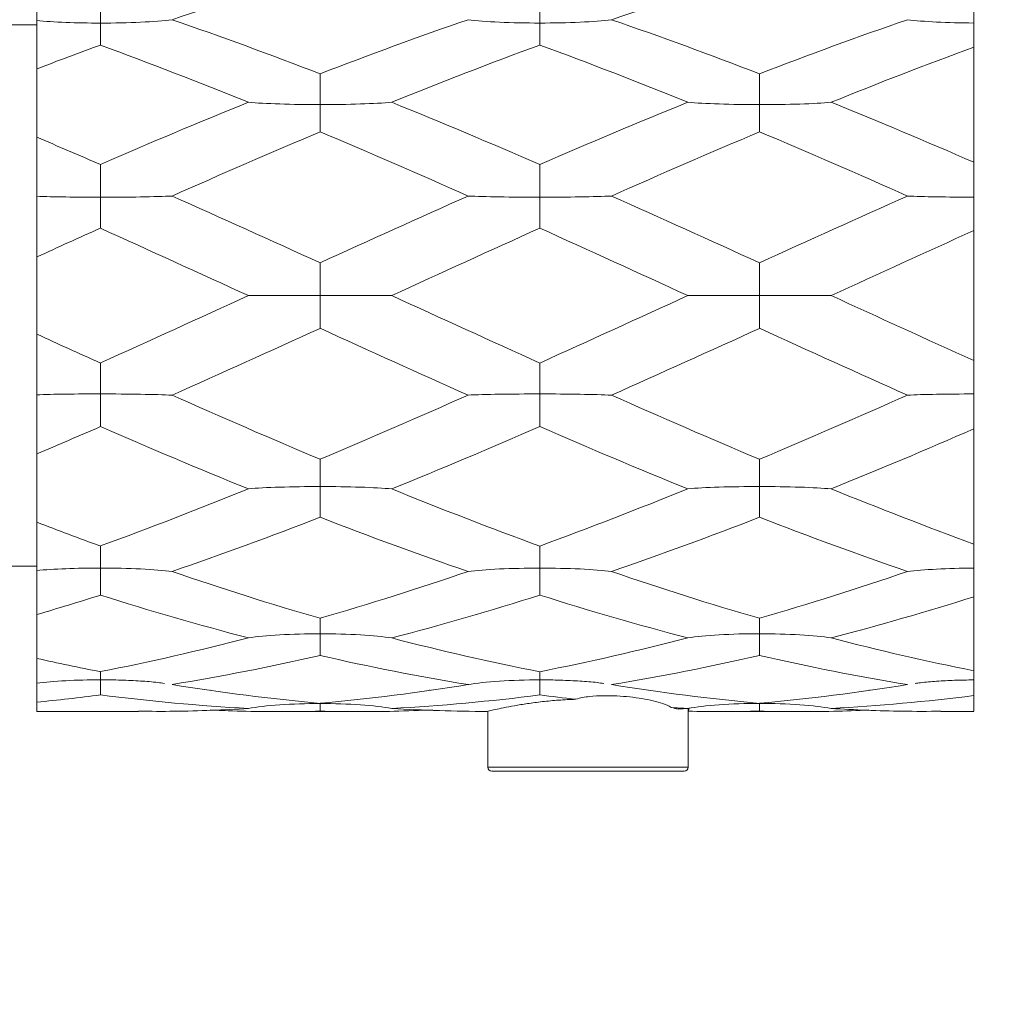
# Model space of a CAD drawing. Header units: millimetres. Extents: x 2577.4 to 2647.4, y 1846.6 to 1919.3.
# Tile 6 of 9: x 2635.8 to 2640.7, y 1883.1 to 1888. Entities that reach past the tile are written whole.
import ezdxf

# ---------------------------------------------------------------- set-up
doc = ezdxf.new("R2010")
doc.units = ezdxf.units.MM
doc.layers.add('cotas', color=253, linetype='Continuous', lineweight=5)
doc.layers.add('cuerpo', color=7, linetype='Continuous', lineweight=5)
doc.styles.add('ARIAL', font='arial.ttf')
doc.dimstyles.new('RS (E1.10)', dxfattribs={"dimtxt": 1.5, "dimasz": 0.7, "dimexe": 0.5, "dimexo": 1, "dimgap": 1, "dimtad": 0, "dimtih": 1, "dimtoh": 1, "dimdec": 0, "dimlfac": 10, "dimtxsty": 'ARIAL', "dimcen": 0, "dimclrd": 256, "dimclre": 256, "dimclrt": 256, "dimadec": 0, "dimazin": 0, "dimtfac": 1, "dimtdec": 0, "dimtofl": 0, "dimtmove": 0, "dimatfit": 3, "dimfxl": 1, "dimlwd": -1, "dimlwe": -1, "dimarcsym": 0})

# ---------------------------------------------------------------- blocks, each defined once
blk = doc.blocks.new('*D28')
at = {"layer": 'cotas', "transparency": 16777216}
for p, q in [((2640.8878, 1886.5863), (2644.2628, 1886.5863)), ((2643.7628, 1885.8863), (2643.7628, 1885.0954)), ((2643.7628, 1880.2971), (2643.7628, 1881.5636)), ((2639.5078, 1879.5971), (2644.2628, 1879.5971))]:
    blk.add_line(p, q, dxfattribs=at)
for points in [[(2643.6461, 1885.8863), (2643.8795, 1885.8863), (2643.7628, 1886.5863)], [(2643.6461, 1880.2971), (2643.8795, 1880.2971), (2643.7628, 1879.5971)]]:
    blk.add_solid(points, dxfattribs=at)
at = {"layer": 'Defpoints', "color": 0, "transparency": 16777216}
for p in [(2639.8878, 1886.5863), (2638.5078, 1879.5971), (2643.7628, 1879.5971)]:
    blk.add_point(p, dxfattribs=at)
at = {"layer": 'cotas', "transparency": 16777216, "insert": (2643.7628, 1883.3295), "char_height": 1.5, "attachment_point": 5, "style": 'ARIAL'}
blk.add_mtext('70', dxfattribs=at)

msp = doc.modelspace()

# ---------------------------------------------------------------- linework, layer by layer
at = {"layer": 'cuerpo'}
for p, q in [((2635.8628, 1888.6613), (2635.8628, 1884.5113)), ((2635.8628, 1887.9363), (2635.6678, 1887.9363)), ((2635.8628, 1887.376), (2635.8628, 1887.717)), ((2635.8628, 1886.3938), (2635.8628, 1886.7789)), ((2635.8628, 1885.4557), (2635.8628, 1885.7967)), ((2635.6678, 1885.2363), (2635.8628, 1885.2363)), ((2635.8628, 1884.7766), (2635.8628, 1884.9954)), ((2636.7278, 1884.618), (2636.7299, 1884.6183)), ((2637.8211, 1884.6181), (2637.8249, 1884.6176)), ((2638.0142, 1884.6461), (2638.0182, 1884.6467)), ((2640.0146, 1884.6183), (2640.018, 1884.6178)), ((2635.8628, 1884.5121), (2635.8628, 1884.5586)), ((2635.9894, 1884.5126), (2635.8628, 1884.5121)), ((2636.3708, 1884.5113), (2635.9894, 1884.5113)), ((2636.3628, 1884.5116), (2636.3628, 1884.5113)), ((2637.467, 1884.5113), (2637.0856, 1884.5113)), ((2638.1128, 1884.2343), (2638.1128, 1884.5125)), ((2639.1128, 1884.5272), (2639.1128, 1884.2343)), ((2639.6593, 1884.5113), (2639.2779, 1884.5113)), ((2640.5378, 1884.5113), (2640.374, 1884.5113)), ((2639.1128, 1884.2343), (2638.1128, 1884.2343)), ((2638.1328, 1884.2143), (2639.0928, 1884.2143))]:
    msp.add_line(p, q, dxfattribs=at)
for centre, start, end in [((2638.1328, 1884.2343), 180, 270), ((2639.0928, 1884.2343), 270, 0)]:
    msp.add_arc(centre, 0.02, start, end, dxfattribs=at)
for points in [[(2636.5376, 1887.962), (2636.7838, 1888.0462), (2637.0301, 1888.1243), (2637.2764, 1888.1955)], [(2638.7298, 1887.9622), (2638.9761, 1888.0463), (2639.2224, 1888.1243), (2639.4687, 1888.1954)], [(2637.2763, 1887.6923), (2637.03, 1887.7876), (2636.7838, 1887.878), (2636.5375, 1887.9623)], [(2638.015, 1887.9623), (2637.7688, 1887.8781), (2637.5225, 1887.7876), (2637.2762, 1887.6922)], [(2639.4686, 1887.6923), (2639.2223, 1887.7876), (2638.9761, 1887.878), (2638.7298, 1887.9623)], [(2640.2074, 1887.9623), (2639.9611, 1887.878), (2639.7148, 1887.7875), (2639.4685, 1887.6922)], [(2635.8628, 1887.7169), (2635.9686, 1887.7575), (2636.0744, 1887.7971), (2636.1802, 1887.8357)], [(2636.9188, 1887.5503), (2636.6726, 1887.6499), (2636.4263, 1887.7453), (2636.18, 1887.8353)], [(2637.6337, 1887.5504), (2637.88, 1887.6503), (2638.1262, 1887.7459), (2638.3724, 1887.8358)], [(2638.3724, 1887.8358), (2638.6187, 1887.7459), (2638.8649, 1887.6504), (2639.1112, 1887.5506)], [(2639.8261, 1887.5502), (2640.0633, 1887.6463), (2640.3006, 1887.7386), (2640.5379, 1887.8258)], [(2640.5378, 1887.2516), (2640.5378, 1887.4573), (2640.5378, 1887.6518), (2640.5378, 1887.8259)], [(2636.9188, 1887.5506), (2636.6726, 1887.4509), (2636.4263, 1887.3469), (2636.18, 1887.24)], [(2638.3724, 1887.2399), (2638.1262, 1887.3469), (2637.8799, 1887.4509), (2637.6337, 1887.5506)], [(2639.1111, 1887.5506), (2638.8649, 1887.4508), (2638.6186, 1887.3468), (2638.3724, 1887.24)], [(2639.8261, 1887.5506), (2640.0633, 1887.4545), (2640.3006, 1887.3544), (2640.5379, 1887.2516)], [(2636.5376, 1887.0827), (2636.7838, 1887.192), (2637.0301, 1887.2991), (2637.2764, 1887.4027)], [(2637.2763, 1887.403), (2637.5225, 1887.2995), (2637.7688, 1887.1923), (2638.0151, 1887.0829)], [(2638.7298, 1887.0828), (2638.9761, 1887.192), (2639.2224, 1887.2991), (2639.4687, 1887.4026)], [(2639.4686, 1887.403), (2639.7148, 1887.2995), (2639.9611, 1887.1923), (2640.2074, 1887.0829)], [(2635.8628, 1887.376), (2635.9686, 1887.3313), (2636.0744, 1887.2859), (2636.1802, 1887.24)], [(2637.2763, 1886.7497), (2637.03, 1886.862), (2636.7838, 1886.9735), (2636.5375, 1887.0829)], [(2638.015, 1887.0829), (2637.7688, 1886.9736), (2637.5225, 1886.862), (2637.2762, 1886.7497)], [(2639.4686, 1886.7497), (2639.2223, 1886.862), (2638.9761, 1886.9735), (2638.7298, 1887.0829)], [(2640.2074, 1887.0829), (2639.9611, 1886.9736), (2639.7148, 1886.8621), (2639.4685, 1886.7498)], [(2635.8628, 1886.7789), (2635.9686, 1886.827), (2636.0744, 1886.875), (2636.1802, 1886.9227)], [(2636.9188, 1886.5862), (2636.6726, 1886.6987), (2636.4263, 1886.8113), (2636.18, 1886.9225)], [(2637.6337, 1886.5862), (2637.88, 1886.699), (2638.1262, 1886.8116), (2638.3724, 1886.9228)], [(2638.3724, 1886.9228), (2638.6187, 1886.8116), (2638.8649, 1886.699), (2639.1112, 1886.5863)], [(2639.8261, 1886.5861), (2640.0633, 1886.6947), (2640.3006, 1886.8033), (2640.5379, 1886.9105)], [(2640.5378, 1886.262), (2640.5378, 1886.4765), (2640.5378, 1886.6962), (2640.5378, 1886.9106)], [(2636.9188, 1886.5865), (2636.6726, 1886.4739), (2636.4263, 1886.3613), (2636.18, 1886.2502)], [(2638.3724, 1886.2499), (2638.1262, 1886.361), (2637.8799, 1886.4737), (2637.6337, 1886.5863)], [(2639.1111, 1886.5865), (2638.8649, 1886.4739), (2638.6186, 1886.3612), (2638.3724, 1886.25)], [(2639.8261, 1886.5866), (2640.0633, 1886.478), (2640.3006, 1886.3694), (2640.5379, 1886.2621)], [(2636.5376, 1886.0897), (2636.7838, 1886.1991), (2637.0301, 1886.3106), (2637.2764, 1886.4229)], [(2637.2763, 1886.423), (2637.5225, 1886.3107), (2637.7688, 1886.1991), (2638.0151, 1886.0898)], [(2638.7298, 1886.0897), (2638.9761, 1886.199), (2639.2224, 1886.3106), (2639.4687, 1886.4228)], [(2639.4686, 1886.423), (2639.7148, 1886.3107), (2639.9611, 1886.1991), (2640.2074, 1886.0898)], [(2635.8628, 1886.3938), (2635.9686, 1886.3457), (2636.0744, 1886.2977), (2636.1802, 1886.25)], [(2637.2763, 1885.7696), (2637.03, 1885.8732), (2636.7838, 1885.9804), (2636.5375, 1886.0898)], [(2638.015, 1886.0898), (2637.7688, 1885.9804), (2637.5225, 1885.8733), (2637.2762, 1885.7698)], [(2639.4686, 1885.7696), (2639.2223, 1885.8732), (2638.9761, 1885.9804), (2638.7298, 1886.0898)], [(2640.2074, 1886.0898), (2639.9611, 1885.9805), (2639.7148, 1885.8734), (2639.4685, 1885.7699)], [(2635.8628, 1885.7967), (2635.9686, 1885.8414), (2636.0744, 1885.8868), (2636.1802, 1885.9327)], [(2636.9188, 1885.6221), (2636.6726, 1885.7218), (2636.4263, 1885.8258), (2636.18, 1885.9327)], [(2637.6337, 1885.6221), (2637.88, 1885.7218), (2638.1262, 1885.8258), (2638.3724, 1885.9327)], [(2638.3724, 1885.9327), (2638.6187, 1885.8258), (2638.8649, 1885.7218), (2639.1112, 1885.622)], [(2639.8261, 1885.6221), (2640.0633, 1885.7182), (2640.3006, 1885.8183), (2640.5379, 1885.921)], [(2640.5378, 1885.3467), (2640.5378, 1885.5208), (2640.5378, 1885.7154), (2640.5378, 1885.921)], [(2636.9188, 1885.6224), (2636.6726, 1885.5228), (2636.4263, 1885.4274), (2636.18, 1885.3374)], [(2638.3724, 1885.3369), (2638.1262, 1885.4268), (2637.8799, 1885.5223), (2637.6337, 1885.622)], [(2639.1111, 1885.6224), (2638.8649, 1885.5227), (2638.6186, 1885.4271), (2638.3724, 1885.3371)], [(2639.8261, 1885.6225), (2640.0633, 1885.5263), (2640.3006, 1885.4341), (2640.5379, 1885.3469)], [(2635.8628, 1885.4557), (2635.9686, 1885.4152), (2636.0744, 1885.3756), (2636.1802, 1885.337)], [(2636.5376, 1885.2105), (2636.7838, 1885.2949), (2637.0301, 1885.3853), (2637.2764, 1885.4805)], [(2637.2763, 1885.4804), (2637.5225, 1885.3851), (2637.7688, 1885.2947), (2638.0151, 1885.2104)], [(2638.7298, 1885.2104), (2638.9761, 1885.2947), (2639.2224, 1885.3852), (2639.4687, 1885.4805)], [(2639.4686, 1885.4804), (2639.7148, 1885.3851), (2639.9611, 1885.2947), (2640.2074, 1885.2104)], [(2637.2763, 1884.9767), (2637.03, 1885.0478), (2636.7838, 1885.126), (2636.5375, 1885.2104)], [(2638.015, 1885.2104), (2637.7688, 1885.126), (2637.5225, 1885.0479), (2637.2762, 1884.9769)], [(2639.4686, 1884.9767), (2639.2223, 1885.0478), (2638.9761, 1885.126), (2638.7298, 1885.2104)], [(2640.2074, 1885.2104), (2639.9611, 1885.1261), (2639.7148, 1885.0481), (2639.4685, 1884.9771)], [(2635.8628, 1884.9954), (2635.9686, 1885.0264), (2636.0744, 1885.0588), (2636.1802, 1885.0924)], [(2636.9188, 1884.8789), (2636.6726, 1884.943), (2636.4263, 1885.0145), (2636.18, 1885.0926)], [(2637.6337, 1884.8788), (2637.88, 1884.9427), (2638.1262, 1885.0142), (2638.3724, 1885.0924)], [(2639.1111, 1884.8789), (2638.8649, 1884.943), (2638.6186, 1885.0145), (2638.3724, 1885.0925)], [(2639.8261, 1884.879), (2640.0633, 1884.9406), (2640.3006, 1885.0092), (2640.5379, 1885.0839)], [(2640.5378, 1884.7154), (2640.5378, 1884.8093), (2640.5378, 1884.9341), (2640.5378, 1885.0839)], [(2636.9188, 1884.8791), (2636.6726, 1884.8153), (2636.4263, 1884.7589), (2636.18, 1884.7107)], [(2638.3724, 1884.7101), (2638.1262, 1884.7582), (2637.8799, 1884.8146), (2637.6337, 1884.8786)], [(2639.1111, 1884.8792), (2638.8649, 1884.8152), (2638.6186, 1884.7586), (2638.3724, 1884.7104)], [(2640.5378, 1884.7154), (2640.3005, 1884.7623), (2640.0632, 1884.817), (2639.826, 1884.8786)], [(2635.8628, 1884.7767), (2635.9686, 1884.753), (2636.0744, 1884.7309), (2636.1802, 1884.7103)], [(2636.5376, 1884.6465), (2636.7838, 1884.6865), (2637.0301, 1884.7351), (2637.2764, 1884.7915)], [(2637.2763, 1884.7912), (2637.5225, 1884.7347), (2637.7688, 1884.6861), (2638.0151, 1884.6462)], [(2638.7298, 1884.6463), (2638.9761, 1884.6863), (2639.2224, 1884.735), (2639.4687, 1884.7915)], [(2640.2074, 1884.6462), (2639.9611, 1884.6861), (2639.7148, 1884.7348), (2639.4685, 1884.7914)], [(2637.2763, 1884.5525), (2637.03, 1884.5749), (2636.7838, 1884.6062), (2636.5375, 1884.6462)], [(2638.015, 1884.6462), (2637.7688, 1884.6062), (2637.5225, 1884.5749), (2637.2762, 1884.5527)], [(2639.4686, 1884.5525), (2639.2223, 1884.5749), (2638.9761, 1884.6062), (2638.7298, 1884.6462)], [(2640.2074, 1884.6462), (2639.9611, 1884.6063), (2639.7148, 1884.5752), (2639.4685, 1884.553)], [(2635.8628, 1884.5586), (2635.9686, 1884.5688), (2636.0744, 1884.5808), (2636.1802, 1884.5944)], [(2636.9188, 1884.5269), (2636.6726, 1884.5406), (2636.4263, 1884.5633), (2636.18, 1884.5947)], [(2637.6337, 1884.5267), (2637.88, 1884.5402), (2638.1262, 1884.5627), (2638.3724, 1884.5943)], [(2638.3724, 1884.5943), (2638.4324, 1884.5866), (2638.4924, 1884.5794), (2638.5523, 1884.5728)], [(2639.8261, 1884.527), (2640.0633, 1884.54), (2640.3006, 1884.5614), (2640.5379, 1884.591)], [(2638.1089, 1884.5116), (2637.9505, 1884.5128), (2637.7921, 1884.5177), (2637.6337, 1884.5265)], [(2639.0276, 1884.5314), (2639.0555, 1884.5297), (2639.0833, 1884.528), (2639.1112, 1884.5265)], [(2639.0632, 1884.5239), (2639.0527, 1884.5262), (2639.0409, 1884.5288), (2639.0277, 1884.5314)], [(2639.1111, 1884.527), (2639.0951, 1884.5261), (2639.0791, 1884.5253), (2639.0632, 1884.5244)], [(2639.1122, 1884.5131), (2639.231, 1884.5112), (2639.3498, 1884.5114), (2639.4687, 1884.5137)]]:
    msp.add_open_spline(points, degree=3, dxfattribs=at)
for points, knots in [([(2635.8628, 1887.9576), (2635.8628, 1887.9711), (2635.8628, 1887.987), (2635.8628, 1888.0204), (2635.8628, 1888.0381), (2635.8628, 1888.0747), (2635.8628, 1888.0938), (2635.8628, 1888.1237), (2635.8628, 1888.1338), (2635.8628, 1888.1549), (2635.8628, 1888.1657), (2635.8628, 1888.1773)], [0, 0, 0, 0, 0.25, 0.25, 0.5, 0.5, 0.75, 0.75, 0.875, 0.875, 1, 1, 1, 1]), ([(2640.5379, 1888.0887), (2640.5379, 1888.0854), (2640.5379, 1888.0783), (2640.5379, 1888.0675), (2640.5378, 1888.0547), (2640.5378, 1888.0397), (2640.5378, 1888.0161), (2640.5378, 1887.9914), (2640.5378, 1887.9658), (2640.5378, 1887.9525), (2640.5378, 1887.9458)], [0, 0, 0, 0, 0.062514, 0.131984, 0.208474, 0.314071, 0.433793, 0.696661, 0.846099, 1, 1, 1, 1]), ([(2636.18, 1888.0801), (2636.18, 1888.0771), (2636.18, 1888.0711), (2636.1801, 1888.0595), (2636.18, 1888.0388), (2636.1801, 1888.0099), (2636.1801, 1887.9829), (2636.1801, 1887.9614), (2636.1801, 1887.9512), (2636.1801, 1887.9454)], [0, 0, 0, 0, 0.058883, 0.11895, 0.238473, 0.493379, 0.753433, 0.859806, 1, 1, 1, 1]), ([(2638.3724, 1888.0802), (2638.3724, 1888.0772), (2638.3723, 1888.0713), (2638.3724, 1888.0596), (2638.3724, 1888.039), (2638.3724, 1888.0101), (2638.3724, 1887.9831), (2638.3724, 1887.9617), (2638.3724, 1887.9515), (2638.3724, 1887.9457)], [0, 0, 0, 0, 0.058764, 0.118861, 0.23835, 0.49326, 0.753367, 0.859534, 1, 1, 1, 1]), ([(2636.1801, 1887.9454), (2636.121, 1887.9455), (2636.0619, 1887.9466), (2635.9532, 1887.9508), (2635.9036, 1887.9539), (2635.8628, 1887.9578)], [0, 0, 0, 0, 0.5, 0.5, 1, 1, 1, 1]), ([(2635.8628, 1887.7169), (2635.8628, 1887.7244), (2635.8628, 1887.7327), (2635.8628, 1887.7501), (2635.8628, 1887.7592), (2635.8628, 1887.7873), (2635.8628, 1887.807), (2635.8628, 1887.8477), (2635.8628, 1887.8686), (2635.8628, 1887.9118), (2635.8628, 1887.9339), (2635.8628, 1887.9577)], [0, 0, 0, 0, 0.125, 0.125, 0.25, 0.25, 0.5, 0.5, 0.75, 0.75, 1, 1, 1, 1]), ([(2636.1801, 1887.9454), (2636.2497, 1887.9454), (2636.3192, 1887.9469), (2636.443, 1887.9527), (2636.4971, 1887.9569), (2636.5376, 1887.962)], [0, 0, 0, 0, 0.5, 0.5, 1, 1, 1, 1]), ([(2636.1802, 1887.8357), (2636.1802, 1887.8372), (2636.1802, 1887.8404), (2636.1801, 1887.8473), (2636.1802, 1887.861), (2636.1801, 1887.8837), (2636.1801, 1887.9079), (2636.1801, 1887.9289), (2636.1801, 1887.9395), (2636.1801, 1887.9454)], [0, 0, 0, 0, 0.05536, 0.111255, 0.223412, 0.472048, 0.74235, 0.853892, 1, 1, 1, 1]), ([(2638.3724, 1887.9457), (2638.3029, 1887.9457), (2638.2334, 1887.9472), (2638.1097, 1887.9529), (2638.0555, 1887.9572), (2638.015, 1887.9623)], [0, 0, 0, 0, 0.5, 0.5, 1, 1, 1, 1]), ([(2638.3724, 1887.9457), (2638.4419, 1887.9456), (2638.5114, 1887.9471), (2638.6351, 1887.9529), (2638.6893, 1887.9571), (2638.7298, 1887.9622)], [0, 0, 0, 0, 0.5, 0.5, 1, 1, 1, 1]), ([(2638.3724, 1887.8358), (2638.3726, 1887.8371), (2638.3728, 1887.8397), (2638.3726, 1887.8436), (2638.3724, 1887.848), (2638.3724, 1887.8532), (2638.3725, 1887.8658), (2638.3724, 1887.8861), (2638.3725, 1887.9099), (2638.3724, 1887.9298), (2638.3724, 1887.9401), (2638.3724, 1887.9457)], [0, 0, 0, 0, 0.045689, 0.088869, 0.129668, 0.186118, 0.250271, 0.499448, 0.747744, 0.864698, 1, 1, 1, 1]), ([(2640.5378, 1887.9458), (2640.4729, 1887.9462), (2640.4089, 1887.9478), (2640.2951, 1887.9535), (2640.2453, 1887.9575), (2640.2074, 1887.9623)], [0, 0, 0, 0, 0.5, 0.5, 1, 1, 1, 1]), ([(2640.5379, 1887.8258), (2640.5379, 1887.8277), (2640.5379, 1887.8318), (2640.5379, 1887.839), (2640.5378, 1887.848), (2640.5378, 1887.8593), (2640.5378, 1887.8783), (2640.5378, 1887.9003), (2640.5378, 1887.9215), (2640.5378, 1887.9352), (2640.5378, 1887.9423), (2640.5378, 1887.9458)], [0, 0, 0, 0, 0.06272, 0.132443, 0.209231, 0.313003, 0.430392, 0.690171, 0.841548, 0.920698, 1, 1, 1, 1]), ([(2637.2762, 1887.6922), (2637.2762, 1887.689), (2637.2762, 1887.6826), (2637.2763, 1887.6699), (2637.2762, 1887.6469), (2637.2763, 1887.6142), (2637.2763, 1887.5829), (2637.2763, 1887.5578), (2637.2763, 1887.5457), (2637.2763, 1887.5388)], [0, 0, 0, 0, 0.058763, 0.11882, 0.238287, 0.493191, 0.753322, 0.859549, 1, 1, 1, 1]), ([(2639.4685, 1887.6922), (2639.4685, 1887.689), (2639.4684, 1887.6826), (2639.4686, 1887.6698), (2639.4685, 1887.6468), (2639.4686, 1887.6141), (2639.4686, 1887.5828), (2639.4686, 1887.5576), (2639.4686, 1887.5456), (2639.4686, 1887.5387)], [0, 0, 0, 0, 0.058821, 0.118882, 0.238377, 0.493283, 0.753375, 0.860035, 1, 1, 1, 1]), ([(2637.2763, 1887.5388), (2637.2067, 1887.5388), (2637.1373, 1887.5399), (2637.0135, 1887.544), (2636.9593, 1887.547), (2636.9188, 1887.5506)], [0, 0, 0, 0, 0.5, 0.5, 1, 1, 1, 1]), ([(2637.2763, 1887.5388), (2637.3459, 1887.5388), (2637.4154, 1887.5399), (2637.5392, 1887.5439), (2637.5933, 1887.5468), (2637.6337, 1887.5504)], [0, 0, 0, 0, 0.5, 0.5, 1, 1, 1, 1]), ([(2639.4686, 1887.5387), (2639.399, 1887.5388), (2639.3294, 1887.5399), (2639.2056, 1887.544), (2639.1515, 1887.547), (2639.1111, 1887.5506)], [0, 0, 0, 0, 0.5, 0.5, 1, 1, 1, 1]), ([(2639.4686, 1887.5387), (2639.5382, 1887.5387), (2639.6077, 1887.5397), (2639.7315, 1887.5437), (2639.7856, 1887.5466), (2639.8261, 1887.5502)], [0, 0, 0, 0, 0.5, 0.5, 1, 1, 1, 1]), ([(2637.2764, 1887.4027), (2637.2764, 1887.4048), (2637.2764, 1887.4092), (2637.2763, 1887.4183), (2637.2764, 1887.436), (2637.2763, 1887.4644), (2637.2763, 1887.494), (2637.2763, 1887.5192), (2637.2763, 1887.5317), (2637.2763, 1887.5388)], [0, 0, 0, 0, 0.055449, 0.111362, 0.223569, 0.472217, 0.742453, 0.854102, 1, 1, 1, 1]), ([(2639.4687, 1887.4026), (2639.4687, 1887.4048), (2639.4687, 1887.4091), (2639.4686, 1887.4182), (2639.4687, 1887.436), (2639.4686, 1887.4644), (2639.4686, 1887.4939), (2639.4686, 1887.5191), (2639.4686, 1887.5316), (2639.4686, 1887.5387)], [0, 0, 0, 0, 0.055507, 0.111387, 0.223604, 0.472247, 0.742468, 0.854088, 1, 1, 1, 1]), ([(2635.8628, 1887.0812), (2635.8628, 1887.1034), (2635.8628, 1887.127), (2635.8628, 1887.1749), (2635.8628, 1887.1994), (2635.8628, 1887.2488), (2635.8628, 1887.2739), (2635.8628, 1887.3118), (2635.8628, 1887.3245), (2635.8628, 1887.3501), (2635.8628, 1887.3629), (2635.8628, 1887.376)], [0, 0, 0, 0, 0.25, 0.25, 0.5, 0.5, 0.75, 0.75, 0.875, 0.875, 1, 1, 1, 1]), ([(2640.5379, 1887.2516), (2640.5379, 1887.2479), (2640.5379, 1887.2402), (2640.5379, 1887.2278), (2640.5378, 1887.213), (2640.5378, 1887.1953), (2640.5378, 1887.1667), (2640.5378, 1887.1357), (2640.5378, 1887.1031), (2640.5378, 1887.0858), (2640.5378, 1887.077)], [0, 0, 0, 0, 0.062514, 0.131984, 0.208474, 0.314071, 0.433793, 0.696661, 0.846099, 1, 1, 1, 1]), ([(2636.18, 1887.24), (2636.18, 1887.2368), (2636.18, 1887.2302), (2636.1801, 1887.2171), (2636.18, 1887.1932), (2636.1801, 1887.1585), (2636.1801, 1887.1248), (2636.1801, 1887.0975), (2636.1801, 1887.0843), (2636.1801, 1887.0768)], [0, 0, 0, 0, 0.058883, 0.11895, 0.238473, 0.493379, 0.753433, 0.859806, 1, 1, 1, 1]), ([(2638.3724, 1887.24), (2638.3724, 1887.2367), (2638.3723, 1887.2302), (2638.3724, 1887.2171), (2638.3724, 1887.1932), (2638.3724, 1887.1585), (2638.3724, 1887.1249), (2638.3724, 1887.0976), (2638.3724, 1887.0844), (2638.3724, 1887.0769)], [0, 0, 0, 0, 0.058764, 0.118861, 0.23835, 0.49326, 0.753367, 0.859534, 1, 1, 1, 1]), ([(2636.1801, 1887.0768), (2636.121, 1887.0768), (2636.0619, 1887.0773), (2635.9532, 1887.0788), (2635.9036, 1887.08), (2635.8628, 1887.0814)], [0, 0, 0, 0, 0.5, 0.5, 1, 1, 1, 1]), ([(2635.8628, 1886.7789), (2635.8628, 1886.7905), (2635.8628, 1886.8024), (2635.8628, 1886.8267), (2635.8628, 1886.839), (2635.8628, 1886.8762), (2635.8628, 1886.9015), (2635.8628, 1886.9525), (2635.8628, 1886.9781), (2635.8628, 1887.0295), (2635.8628, 1887.0552), (2635.8628, 1887.0813)], [0, 0, 0, 0, 0.125, 0.125, 0.25, 0.25, 0.5, 0.5, 0.75, 0.75, 1, 1, 1, 1]), ([(2636.1801, 1887.0768), (2636.2497, 1887.0768), (2636.3192, 1887.0773), (2636.443, 1887.0794), (2636.4971, 1887.0809), (2636.5376, 1887.0827)], [0, 0, 0, 0, 0.5, 0.5, 1, 1, 1, 1]), ([(2636.1802, 1886.9227), (2636.1802, 1886.9253), (2636.1802, 1886.9306), (2636.1801, 1886.9414), (2636.1802, 1886.9621), (2636.1801, 1886.9944), (2636.1801, 1887.0274), (2636.1801, 1887.0553), (2636.1801, 1887.069), (2636.1801, 1887.0768)], [0, 0, 0, 0, 0.05536, 0.111255, 0.223412, 0.472048, 0.74235, 0.853892, 1, 1, 1, 1]), ([(2638.3724, 1887.0769), (2638.3029, 1887.0769), (2638.2334, 1887.0775), (2638.1097, 1887.0795), (2638.0555, 1887.0811), (2638.015, 1887.0829)], [0, 0, 0, 0, 0.5, 0.5, 1, 1, 1, 1]), ([(2638.3724, 1887.0769), (2638.4419, 1887.0769), (2638.5114, 1887.0774), (2638.6351, 1887.0795), (2638.6893, 1887.081), (2638.7298, 1887.0828)], [0, 0, 0, 0, 0.5, 0.5, 1, 1, 1, 1]), ([(2638.3724, 1886.9228), (2638.3726, 1886.925), (2638.3728, 1886.9292), (2638.3726, 1886.9354), (2638.3724, 1886.9422), (2638.3724, 1886.9502), (2638.3725, 1886.9687), (2638.3724, 1886.9976), (2638.3725, 1887.0298), (2638.3724, 1887.0563), (2638.3724, 1887.0697), (2638.3724, 1887.0769)], [0, 0, 0, 0, 0.045689, 0.088869, 0.129668, 0.186118, 0.250271, 0.499448, 0.747744, 0.864698, 1, 1, 1, 1]), ([(2640.5378, 1887.077), (2640.4729, 1887.0771), (2640.4089, 1887.0777), (2640.2951, 1887.0797), (2640.2453, 1887.0812), (2640.2074, 1887.0829)], [0, 0, 0, 0, 0.5, 0.5, 1, 1, 1, 1]), ([(2640.5379, 1886.9105), (2640.5379, 1886.9137), (2640.5379, 1886.9204), (2640.5379, 1886.9313), (2640.5378, 1886.9446), (2640.5378, 1886.9609), (2640.5378, 1886.9875), (2640.5378, 1887.0174), (2640.5378, 1887.0454), (2640.5378, 1887.0632), (2640.5378, 1887.0724), (2640.5378, 1887.077)], [0, 0, 0, 0, 0.062176, 0.131232, 0.207231, 0.311067, 0.428549, 0.689217, 0.841073, 0.920459, 1, 1, 1, 1]), ([(2637.2762, 1886.7497), (2637.2762, 1886.7466), (2637.2762, 1886.7404), (2637.2763, 1886.7277), (2637.2762, 1886.7042), (2637.2763, 1886.6696), (2637.2763, 1886.6355), (2637.2763, 1886.6076), (2637.2763, 1886.5941), (2637.2763, 1886.5863)], [0, 0, 0, 0, 0.058763, 0.11882, 0.238287, 0.493191, 0.753322, 0.859549, 1, 1, 1, 1]), ([(2639.4685, 1886.7498), (2639.4685, 1886.7467), (2639.4684, 1886.7404), (2639.4686, 1886.7277), (2639.4685, 1886.7043), (2639.4686, 1886.6696), (2639.4686, 1886.6355), (2639.4686, 1886.6076), (2639.4686, 1886.594), (2639.4686, 1886.5863)], [0, 0, 0, 0, 0.058821, 0.118882, 0.238377, 0.493283, 0.753375, 0.860035, 1, 1, 1, 1]), ([(2637.2763, 1886.5863), (2637.2067, 1886.5864), (2637.1373, 1886.5864), (2637.0135, 1886.5865), (2636.9593, 1886.5865), (2636.9188, 1886.5865)], [0, 0, 0, 0, 0.5, 0.5, 1, 1, 1, 1]), ([(2637.2763, 1886.5863), (2637.3459, 1886.5863), (2637.4154, 1886.5863), (2637.5392, 1886.5863), (2637.5933, 1886.5862), (2637.6337, 1886.5862)], [0, 0, 0, 0, 0.5, 0.5, 1, 1, 1, 1]), ([(2637.2764, 1886.4229), (2637.2764, 1886.4258), (2637.2764, 1886.4316), (2637.2763, 1886.4436), (2637.2764, 1886.466), (2637.2763, 1886.5005), (2637.2763, 1886.5351), (2637.2763, 1886.5641), (2637.2763, 1886.5783), (2637.2763, 1886.5863)], [0, 0, 0, 0, 0.055449, 0.111362, 0.223569, 0.472217, 0.742453, 0.854102, 1, 1, 1, 1]), ([(2639.4686, 1886.5863), (2639.399, 1886.5864), (2639.3294, 1886.5864), (2639.2056, 1886.5865), (2639.1515, 1886.5865), (2639.1111, 1886.5865)], [0, 0, 0, 0, 0.5, 0.5, 1, 1, 1, 1]), ([(2639.4687, 1886.4228), (2639.4687, 1886.4257), (2639.4687, 1886.4316), (2639.4686, 1886.4435), (2639.4687, 1886.466), (2639.4686, 1886.5005), (2639.4686, 1886.5351), (2639.4686, 1886.5641), (2639.4686, 1886.5783), (2639.4686, 1886.5863)], [0, 0, 0, 0, 0.055507, 0.111387, 0.223604, 0.472247, 0.742468, 0.854088, 1, 1, 1, 1]), ([(2639.4686, 1886.5863), (2639.5382, 1886.5863), (2639.6077, 1886.5863), (2639.7315, 1886.5862), (2639.7856, 1886.5861), (2639.8261, 1886.5861)], [0, 0, 0, 0, 0.5, 0.5, 1, 1, 1, 1]), ([(2635.8628, 1886.0914), (2635.8628, 1886.1173), (2635.8628, 1886.1431), (2635.8628, 1886.1946), (2635.8628, 1886.2203), (2635.8628, 1886.2711), (2635.8628, 1886.2965), (2635.8628, 1886.3338), (2635.8628, 1886.3461), (2635.8628, 1886.3703), (2635.8628, 1886.3823), (2635.8628, 1886.3938)], [0, 0, 0, 0, 0.25, 0.25, 0.5, 0.5, 0.75, 0.75, 0.875, 0.875, 1, 1, 1, 1]), ([(2636.18, 1886.2502), (2636.18, 1886.2474), (2636.18, 1886.2418), (2636.1801, 1886.2302), (2636.18, 1886.2085), (2636.1801, 1886.1759), (2636.1801, 1886.1433), (2636.1801, 1886.1165), (2636.1801, 1886.1033), (2636.1801, 1886.0958)], [0, 0, 0, 0, 0.058883, 0.11895, 0.238473, 0.493379, 0.753433, 0.859806, 1, 1, 1, 1]), ([(2638.3724, 1886.25), (2638.3724, 1886.2472), (2638.3723, 1886.2416), (2638.3724, 1886.2301), (2638.3724, 1886.2084), (2638.3724, 1886.1758), (2638.3724, 1886.1432), (2638.3724, 1886.1164), (2638.3724, 1886.1033), (2638.3724, 1886.0958)], [0, 0, 0, 0, 0.058764, 0.118861, 0.23835, 0.49326, 0.753367, 0.859534, 1, 1, 1, 1]), ([(2640.5379, 1886.2621), (2640.5379, 1886.259), (2640.5379, 1886.2523), (2640.5379, 1886.2415), (2640.5378, 1886.2281), (2640.5378, 1886.2117), (2640.5378, 1886.1846), (2640.5378, 1886.1545), (2640.5378, 1886.1221), (2640.5378, 1886.1046), (2640.5378, 1886.0957)], [0, 0, 0, 0, 0.061835, 0.130475, 0.205981, 0.31165, 0.431481, 0.695471, 0.845513, 1, 1, 1, 1]), ([(2636.1801, 1886.0958), (2636.121, 1886.0959), (2636.0619, 1886.0955), (2635.9532, 1886.094), (2635.9036, 1886.0929), (2635.8628, 1886.0915)], [0, 0, 0, 0, 0.5, 0.5, 1, 1, 1, 1]), ([(2635.8628, 1885.7967), (2635.8628, 1885.8098), (2635.8628, 1885.8227), (2635.8628, 1885.8483), (2635.8628, 1885.861), (2635.8628, 1885.8988), (2635.8628, 1885.9238), (2635.8628, 1885.9734), (2635.8628, 1885.9978), (2635.8628, 1886.0456), (2635.8628, 1886.0691), (2635.8628, 1886.0915)], [0, 0, 0, 0, 0.125, 0.125, 0.25, 0.25, 0.5, 0.5, 0.75, 0.75, 1, 1, 1, 1]), ([(2636.1801, 1886.0958), (2636.2497, 1886.0958), (2636.3192, 1886.0952), (2636.443, 1886.0931), (2636.4971, 1886.0916), (2636.5376, 1886.0897)], [0, 0, 0, 0, 0.5, 0.5, 1, 1, 1, 1]), ([(2636.1802, 1885.9327), (2636.1802, 1885.9358), (2636.1802, 1885.9419), (2636.1801, 1885.9542), (2636.1802, 1885.9771), (2636.1801, 1886.0116), (2636.1801, 1886.0458), (2636.1801, 1886.0742), (2636.1801, 1886.088), (2636.1801, 1886.0958)], [0, 0, 0, 0, 0.05536, 0.111255, 0.223412, 0.472048, 0.74235, 0.853892, 1, 1, 1, 1]), ([(2638.3724, 1886.0958), (2638.3029, 1886.0958), (2638.2334, 1886.0952), (2638.1097, 1886.0932), (2638.0555, 1886.0916), (2638.015, 1886.0898)], [0, 0, 0, 0, 0.5, 0.5, 1, 1, 1, 1]), ([(2638.3724, 1886.0958), (2638.4419, 1886.0958), (2638.5114, 1886.0952), (2638.6351, 1886.0931), (2638.6893, 1886.0916), (2638.7298, 1886.0897)], [0, 0, 0, 0, 0.5, 0.5, 1, 1, 1, 1]), ([(2638.3724, 1885.9327), (2638.3726, 1885.9352), (2638.3728, 1885.9401), (2638.3726, 1885.9472), (2638.3724, 1885.955), (2638.3724, 1885.9638), (2638.3725, 1885.9841), (2638.3724, 1886.0148), (2638.3725, 1886.0481), (2638.3724, 1886.075), (2638.3724, 1886.0885), (2638.3724, 1886.0958)], [0, 0, 0, 0, 0.045689, 0.088869, 0.129668, 0.186118, 0.250271, 0.499448, 0.747744, 0.864698, 1, 1, 1, 1]), ([(2640.5378, 1886.0957), (2640.4729, 1886.0956), (2640.4089, 1886.095), (2640.2951, 1886.0929), (2640.2453, 1886.0915), (2640.2074, 1886.0898)], [0, 0, 0, 0, 0.5, 0.5, 1, 1, 1, 1]), ([(2640.5379, 1885.921), (2640.5379, 1885.9247), (2640.5379, 1885.9325), (2640.5379, 1885.9449), (2640.5378, 1885.9597), (2640.5378, 1885.9772), (2640.5378, 1886.0054), (2640.5378, 1886.0361), (2640.5378, 1886.0644), (2640.5378, 1886.0821), (2640.5378, 1886.0912), (2640.5378, 1886.0957)], [0, 0, 0, 0, 0.06272, 0.132443, 0.209231, 0.313005, 0.430395, 0.690174, 0.841549, 0.920698, 1, 1, 1, 1]), ([(2637.2762, 1885.7698), (2637.2762, 1885.7675), (2637.2762, 1885.7629), (2637.2763, 1885.7531), (2637.2762, 1885.7346), (2637.2763, 1885.706), (2637.2763, 1885.6768), (2637.2763, 1885.6526), (2637.2763, 1885.6407), (2637.2763, 1885.6339)], [0, 0, 0, 0, 0.058763, 0.11882, 0.238287, 0.493191, 0.753322, 0.859549, 1, 1, 1, 1]), ([(2639.4685, 1885.7699), (2639.4685, 1885.7676), (2639.4684, 1885.763), (2639.4686, 1885.7533), (2639.4685, 1885.7347), (2639.4686, 1885.7061), (2639.4686, 1885.6769), (2639.4686, 1885.6527), (2639.4686, 1885.6407), (2639.4686, 1885.6339)], [0, 0, 0, 0, 0.058821, 0.118882, 0.238377, 0.493283, 0.753375, 0.860035, 1, 1, 1, 1]), ([(2637.2763, 1885.6339), (2637.2067, 1885.6339), (2637.1373, 1885.6328), (2637.0135, 1885.6289), (2636.9593, 1885.6259), (2636.9188, 1885.6224)], [0, 0, 0, 0, 0.5, 0.5, 1, 1, 1, 1]), ([(2637.2763, 1885.6339), (2637.3459, 1885.6338), (2637.4154, 1885.6327), (2637.5392, 1885.6287), (2637.5933, 1885.6257), (2637.6337, 1885.6221)], [0, 0, 0, 0, 0.5, 0.5, 1, 1, 1, 1]), ([(2637.2764, 1885.4805), (2637.2764, 1885.4835), (2637.2764, 1885.4895), (2637.2763, 1885.5015), (2637.2764, 1885.5236), (2637.2763, 1885.5562), (2637.2763, 1885.588), (2637.2763, 1885.6141), (2637.2763, 1885.6267), (2637.2763, 1885.6339)], [0, 0, 0, 0, 0.055449, 0.111362, 0.223569, 0.472217, 0.742453, 0.854102, 1, 1, 1, 1]), ([(2639.4686, 1885.6339), (2639.399, 1885.634), (2639.3294, 1885.6329), (2639.2056, 1885.6289), (2639.1515, 1885.626), (2639.1111, 1885.6224)], [0, 0, 0, 0, 0.5, 0.5, 1, 1, 1, 1]), ([(2639.4686, 1885.6339), (2639.5382, 1885.6339), (2639.6077, 1885.6328), (2639.7315, 1885.6287), (2639.7856, 1885.6257), (2639.8261, 1885.6221)], [0, 0, 0, 0, 0.5, 0.5, 1, 1, 1, 1]), ([(2639.4687, 1885.4805), (2639.4687, 1885.4835), (2639.4687, 1885.4896), (2639.4686, 1885.5015), (2639.4687, 1885.5236), (2639.4686, 1885.5562), (2639.4686, 1885.588), (2639.4686, 1885.6142), (2639.4686, 1885.6268), (2639.4686, 1885.6339)], [0, 0, 0, 0, 0.055507, 0.111387, 0.223604, 0.472247, 0.742468, 0.854088, 1, 1, 1, 1]), ([(2635.8628, 1885.215), (2635.8628, 1885.2386), (2635.8628, 1885.2608), (2635.8628, 1885.304), (2635.8628, 1885.325), (2635.8628, 1885.3657), (2635.8628, 1885.3855), (2635.8628, 1885.4136), (2635.8628, 1885.4227), (2635.8628, 1885.4401), (2635.8628, 1885.4484), (2635.8628, 1885.4557)], [0, 0, 0, 0, 0.25, 0.25, 0.5, 0.5, 0.75, 0.75, 0.875, 0.875, 1, 1, 1, 1]), ([(2636.18, 1885.3374), (2636.18, 1885.3357), (2636.18, 1885.3323), (2636.1801, 1885.3249), (2636.18, 1885.3105), (2636.1801, 1885.2874), (2636.1801, 1885.2633), (2636.1801, 1885.2431), (2636.1801, 1885.233), (2636.1801, 1885.2272)], [0, 0, 0, 0, 0.058883, 0.11895, 0.238473, 0.493379, 0.753433, 0.859806, 1, 1, 1, 1]), ([(2638.3724, 1885.3371), (2638.3724, 1885.3354), (2638.3723, 1885.332), (2638.3724, 1885.3246), (2638.3724, 1885.3102), (2638.3724, 1885.2872), (2638.3724, 1885.2631), (2638.3724, 1885.2429), (2638.3724, 1885.2328), (2638.3724, 1885.227)], [0, 0, 0, 0, 0.058764, 0.118861, 0.23835, 0.49326, 0.753367, 0.859534, 1, 1, 1, 1]), ([(2640.5379, 1885.3469), (2640.5379, 1885.345), (2640.5379, 1885.3408), (2640.5379, 1885.3337), (2640.5378, 1885.3247), (2640.5378, 1885.3133), (2640.5378, 1885.294), (2640.5378, 1885.2718), (2640.5378, 1885.2473), (2640.5378, 1885.2337), (2640.5378, 1885.2269)], [0, 0, 0, 0, 0.062514, 0.131984, 0.208474, 0.314071, 0.433793, 0.696661, 0.846099, 1, 1, 1, 1]), ([(2636.1801, 1885.2272), (2636.121, 1885.2272), (2636.0619, 1885.2262), (2635.9532, 1885.222), (2635.9036, 1885.2189), (2635.8628, 1885.2151)], [0, 0, 0, 0, 0.5, 0.5, 1, 1, 1, 1]), ([(2635.8628, 1884.9954), (2635.8628, 1885.007), (2635.8628, 1885.0179), (2635.8628, 1885.0389), (2635.8628, 1885.0491), (2635.8628, 1885.0789), (2635.8628, 1885.0979), (2635.8628, 1885.1347), (2635.8628, 1885.1523), (2635.8628, 1885.1856), (2635.8628, 1885.2015), (2635.8628, 1885.215)], [0, 0, 0, 0, 0.125, 0.125, 0.25, 0.25, 0.5, 0.5, 0.75, 0.75, 1, 1, 1, 1]), ([(2636.1801, 1885.2272), (2636.2497, 1885.2272), (2636.3192, 1885.2257), (2636.443, 1885.2199), (2636.4971, 1885.2156), (2636.5376, 1885.2105)], [0, 0, 0, 0, 0.5, 0.5, 1, 1, 1, 1]), ([(2636.1802, 1885.0924), (2636.1802, 1885.0952), (2636.1802, 1885.1008), (2636.1801, 1885.1117), (2636.1802, 1885.1316), (2636.1801, 1885.1605), (2636.1801, 1885.188), (2636.1801, 1885.2105), (2636.1801, 1885.2212), (2636.1801, 1885.2272)], [0, 0, 0, 0, 0.05536, 0.111255, 0.223412, 0.472048, 0.74235, 0.853892, 1, 1, 1, 1]), ([(2638.3724, 1885.227), (2638.3029, 1885.227), (2638.2334, 1885.2255), (2638.1097, 1885.2197), (2638.0555, 1885.2155), (2638.015, 1885.2104)], [0, 0, 0, 0, 0.5, 0.5, 1, 1, 1, 1]), ([(2638.3724, 1885.227), (2638.4419, 1885.227), (2638.5114, 1885.2255), (2638.6351, 1885.2197), (2638.6893, 1885.2155), (2638.7298, 1885.2104)], [0, 0, 0, 0, 0.5, 0.5, 1, 1, 1, 1]), ([(2638.3724, 1885.0924), (2638.3726, 1885.0947), (2638.3728, 1885.0991), (2638.3726, 1885.1055), (2638.3724, 1885.1123), (2638.3724, 1885.12), (2638.3725, 1885.1375), (2638.3724, 1885.163), (2638.3725, 1885.1897), (2638.3724, 1885.211), (2638.3724, 1885.2214), (2638.3724, 1885.227)], [0, 0, 0, 0, 0.045689, 0.088869, 0.129668, 0.186118, 0.250271, 0.499448, 0.747744, 0.864698, 1, 1, 1, 1]), ([(2640.5378, 1885.2269), (2640.4729, 1885.2265), (2640.4089, 1885.2248), (2640.2951, 1885.2191), (2640.2453, 1885.2151), (2640.2074, 1885.2104)], [0, 0, 0, 0, 0.5, 0.5, 1, 1, 1, 1]), ([(2640.5379, 1885.0839), (2640.5379, 1885.0873), (2640.5379, 1885.0944), (2640.5379, 1885.1053), (2640.5378, 1885.118), (2640.5378, 1885.1328), (2640.5378, 1885.156), (2640.5378, 1885.1807), (2640.5378, 1885.2028), (2640.5378, 1885.2165), (2640.5378, 1885.2234), (2640.5378, 1885.2269)], [0, 0, 0, 0, 0.06272, 0.132443, 0.209231, 0.313003, 0.430392, 0.690171, 0.841548, 0.920698, 1, 1, 1, 1]), ([(2637.2762, 1884.9769), (2637.2762, 1884.9759), (2637.2762, 1884.974), (2637.2763, 1884.9694), (2637.2762, 1884.96), (2637.2763, 1884.944), (2637.2763, 1884.9265), (2637.2763, 1884.9115), (2637.2763, 1884.9039), (2637.2763, 1884.8996)], [0, 0, 0, 0, 0.058763, 0.11882, 0.238287, 0.493191, 0.753322, 0.859549, 1, 1, 1, 1]), ([(2639.4685, 1884.9771), (2639.4685, 1884.9762), (2639.4684, 1884.9742), (2639.4686, 1884.9696), (2639.4685, 1884.9602), (2639.4686, 1884.9442), (2639.4686, 1884.9267), (2639.4686, 1884.9117), (2639.4686, 1884.9041), (2639.4686, 1884.8997)], [0, 0, 0, 0, 0.058821, 0.118882, 0.238377, 0.493283, 0.753375, 0.860035, 1, 1, 1, 1]), ([(2637.2763, 1884.8996), (2637.2067, 1884.8996), (2637.1373, 1884.8977), (2637.0135, 1884.8906), (2636.9593, 1884.8854), (2636.9188, 1884.8791)], [0, 0, 0, 0, 0.5, 0.5, 1, 1, 1, 1]), ([(2637.2763, 1884.8996), (2637.3459, 1884.8996), (2637.4154, 1884.8976), (2637.5392, 1884.8905), (2637.5933, 1884.8852), (2637.6337, 1884.8788)], [0, 0, 0, 0, 0.5, 0.5, 1, 1, 1, 1]), ([(2637.2764, 1884.7915), (2637.2764, 1884.7939), (2637.2764, 1884.7987), (2637.2763, 1884.808), (2637.2764, 1884.8246), (2637.2763, 1884.8479), (2637.2763, 1884.8695), (2637.2763, 1884.8869), (2637.2763, 1884.895), (2637.2763, 1884.8996)], [0, 0, 0, 0, 0.055449, 0.111362, 0.223569, 0.472217, 0.742453, 0.854102, 1, 1, 1, 1]), ([(2639.4686, 1884.8997), (2639.399, 1884.8998), (2639.3294, 1884.8979), (2639.2056, 1884.8907), (2639.1515, 1884.8855), (2639.1111, 1884.8792)], [0, 0, 0, 0, 0.5, 0.5, 1, 1, 1, 1]), ([(2639.4686, 1884.8997), (2639.5382, 1884.8997), (2639.6077, 1884.8978), (2639.7315, 1884.8906), (2639.7856, 1884.8854), (2639.8261, 1884.879)], [0, 0, 0, 0, 0.5, 0.5, 1, 1, 1, 1]), ([(2639.4687, 1884.7915), (2639.4687, 1884.7939), (2639.4687, 1884.7988), (2639.4686, 1884.8081), (2639.4687, 1884.8247), (2639.4686, 1884.848), (2639.4686, 1884.8697), (2639.4686, 1884.887), (2639.4686, 1884.8951), (2639.4686, 1884.8997)], [0, 0, 0, 0, 0.055507, 0.111387, 0.223604, 0.472247, 0.742468, 0.854088, 1, 1, 1, 1]), ([(2635.8628, 1884.6527), (2635.8628, 1884.6687), (2635.8628, 1884.6821), (2635.8628, 1884.7072), (2635.8628, 1884.7187), (2635.8628, 1884.7398), (2635.8628, 1884.7496), (2635.8628, 1884.762), (2635.8628, 1884.7659), (2635.8628, 1884.7724), (2635.8628, 1884.7751), (2635.8628, 1884.7767)], [0, 0, 0, 0, 0.25, 0.25, 0.5, 0.5, 0.75, 0.75, 0.875, 0.875, 1, 1, 1, 1]), ([(2636.18, 1884.7107), (2636.18, 1884.7105), (2636.18, 1884.7101), (2636.1801, 1884.7086), (2636.18, 1884.7046), (2636.1801, 1884.6965), (2636.1801, 1884.6864), (2636.1801, 1884.6774), (2636.1801, 1884.6727), (2636.1801, 1884.67)], [0, 0, 0, 0, 0.058883, 0.11895, 0.238473, 0.493379, 0.753434, 0.859806, 1, 1, 1, 1]), ([(2638.3724, 1884.7104), (2638.3724, 1884.7102), (2638.3723, 1884.7098), (2638.3724, 1884.7082), (2638.3724, 1884.7043), (2638.3724, 1884.6961), (2638.3724, 1884.6861), (2638.3724, 1884.6771), (2638.3724, 1884.6724), (2638.3724, 1884.6697)], [0, 0, 0, 0, 0.058764, 0.118861, 0.23835, 0.49326, 0.753367, 0.859534, 1, 1, 1, 1]), ([(2640.5378, 1884.6694), (2640.5378, 1884.6727), (2640.5378, 1884.679), (2640.5378, 1884.6875), (2640.5378, 1884.695), (2640.5378, 1884.7022), (2640.5378, 1884.7085), (2640.5378, 1884.7134), (2640.5378, 1884.7148), (2640.5378, 1884.7154)], [0, 0, 0, 0, 0.148662, 0.292529, 0.431717, 0.566349, 0.731095, 0.875423, 1, 1, 1, 1]), ([(2636.1801, 1884.67), (2636.121, 1884.67), (2636.0619, 1884.6684), (2635.9532, 1884.6625), (2635.9036, 1884.6582), (2635.8628, 1884.6527)], [0, 0, 0, 0, 0.5, 0.5, 1, 1, 1, 1]), ([(2635.8628, 1884.5586), (2635.8628, 1884.5661), (2635.8628, 1884.5724), (2635.8628, 1884.5841), (2635.8628, 1884.5894), (2635.8628, 1884.6043), (2635.8628, 1884.613), (2635.8628, 1884.6285), (2635.8628, 1884.6353), (2635.8628, 1884.6465), (2635.8628, 1884.6511), (2635.8628, 1884.6527)], [0, 0, 0, 0, 0.125, 0.125, 0.25, 0.25, 0.5, 0.5, 0.75, 0.75, 1, 1, 1, 1]), ([(2636.1801, 1884.67), (2636.2146, 1884.6697), (2636.2816, 1884.6692), (2636.3774, 1884.6643), (2636.4496, 1884.6591), (2636.4889, 1884.6533), (2636.4997, 1884.6518)], [0, 0, 0, 0, 0.322723, 0.627671, 0.898145, 1, 1, 1, 1]), ([(2636.1802, 1884.5944), (2636.1802, 1884.5963), (2636.1802, 1884.6001), (2636.1801, 1884.6071), (2636.1802, 1884.6195), (2636.1801, 1884.636), (2636.1801, 1884.6506), (2636.1801, 1884.6619), (2636.1801, 1884.667), (2636.1801, 1884.67)], [0, 0, 0, 0, 0.05536, 0.111255, 0.223412, 0.472048, 0.74235, 0.853892, 1, 1, 1, 1]), ([(2638.3724, 1884.6697), (2638.3029, 1884.6697), (2638.2334, 1884.6675), (2638.1097, 1884.6594), (2638.0555, 1884.6535), (2638.015, 1884.6462)], [0, 0, 0, 0, 0.5, 0.5, 1, 1, 1, 1]), ([(2638.3724, 1884.6697), (2638.4069, 1884.6694), (2638.4739, 1884.6689), (2638.5696, 1884.664), (2638.6418, 1884.6589), (2638.681, 1884.6532), (2638.6918, 1884.6516)], [0, 0, 0, 0, 0.322654, 0.627657, 0.898363, 1, 1, 1, 1]), ([(2638.3724, 1884.5943), (2638.3726, 1884.5958), (2638.3728, 1884.5988), (2638.3726, 1884.603), (2638.3724, 1884.6074), (2638.3724, 1884.6122), (2638.3725, 1884.6227), (2638.3724, 1884.6372), (2638.3725, 1884.6513), (2638.3724, 1884.662), (2638.3724, 1884.667), (2638.3724, 1884.6697)], [0, 0, 0, 0, 0.045689, 0.088869, 0.129668, 0.186118, 0.250271, 0.499448, 0.747744, 0.864698, 1, 1, 1, 1]), ([(2640.5378, 1884.6695), (2640.5058, 1884.669), (2640.4438, 1884.668), (2640.3554, 1884.6631), (2640.2898, 1884.6581), (2640.2544, 1884.6529), (2640.2454, 1884.6516)], [0, 0, 0, 0, 0.327088, 0.634076, 0.906328, 1, 1, 1, 1]), ([(2640.5379, 1884.591), (2640.5379, 1884.5933), (2640.5379, 1884.598), (2640.5379, 1884.6049), (2640.5378, 1884.6127), (2640.5378, 1884.6213), (2640.5378, 1884.6343), (2640.5378, 1884.6472), (2640.5378, 1884.6581), (2640.5378, 1884.6647), (2640.5378, 1884.6679), (2640.5378, 1884.6695)], [0, 0, 0, 0, 0.06272, 0.132443, 0.209231, 0.313003, 0.430392, 0.690171, 0.841548, 0.920698, 1, 1, 1, 1]), ([(2637.2763, 1884.5517), (2637.2067, 1884.5517), (2637.1373, 1884.5495), (2637.0135, 1884.5409), (2636.9593, 1884.5346), (2636.9188, 1884.5269)], [0, 0, 0, 0, 0.5, 0.5, 1, 1, 1, 1]), ([(2637.2763, 1884.5517), (2637.3459, 1884.5517), (2637.4154, 1884.5494), (2637.5392, 1884.5408), (2637.5933, 1884.5344), (2637.6337, 1884.5267)], [0, 0, 0, 0, 0.5, 0.5, 1, 1, 1, 1]), ([(2637.2764, 1884.5136), (2637.2764, 1884.5149), (2637.2764, 1884.5174), (2637.2763, 1884.5218), (2637.2764, 1884.5292), (2637.2763, 1884.5379), (2637.2763, 1884.5444), (2637.2763, 1884.5489), (2637.2763, 1884.5507), (2637.2763, 1884.5517)], [0, 0, 0, 0, 0.055449, 0.111362, 0.22357, 0.472217, 0.742454, 0.854102, 1, 1, 1, 1]), ([(2638.5523, 1884.5728), (2638.523, 1884.5719), (2638.4945, 1884.5704), (2638.4389, 1884.5664), (2638.4117, 1884.5639), (2638.3593, 1884.558), (2638.3346, 1884.5547), (2638.2882, 1884.5478), (2638.2663, 1884.5442), (2638.2262, 1884.537), (2638.2082, 1884.5335), (2638.1761, 1884.527), (2638.162, 1884.5239), (2638.1385, 1884.5186), (2638.1292, 1884.5165), (2638.1154, 1884.5132), (2638.1109, 1884.5121), (2638.1089, 1884.5116)], [0, 0, 0, 0, 0.125, 0.125, 0.25, 0.25, 0.375, 0.375, 0.5, 0.5, 0.625, 0.625, 0.75, 0.75, 0.875, 0.875, 1, 1, 1, 1]), ([(2639.0277, 1884.532), (2639.0153, 1884.5401), (2639.0014, 1884.5461), (2638.9712, 1884.5568), (2638.9549, 1884.5614), (2638.9023, 1884.5737), (2638.8637, 1884.5798), (2638.7794, 1884.5887), (2638.7353, 1884.5913), (2638.667, 1884.5902), (2638.6436, 1884.589), (2638.5973, 1884.5839), (2638.5744, 1884.5801), (2638.5522, 1884.5733)], [0, 0, 0, 0, 0.125, 0.125, 0.25, 0.25, 0.5, 0.5, 0.75, 0.75, 0.875, 0.875, 1, 1, 1, 1]), ([(2639.4686, 1884.5519), (2639.399, 1884.5519), (2639.3294, 1884.5496), (2639.2056, 1884.541), (2639.1515, 1884.5346), (2639.1111, 1884.527)], [0, 0, 0, 0, 0.5, 0.5, 1, 1, 1, 1]), ([(2639.4686, 1884.5519), (2639.5382, 1884.5519), (2639.6077, 1884.5496), (2639.7315, 1884.541), (2639.7856, 1884.5347), (2639.8261, 1884.527)], [0, 0, 0, 0, 0.5, 0.5, 1, 1, 1, 1]), ([(2639.4687, 1884.5137), (2639.4687, 1884.515), (2639.4687, 1884.5175), (2639.4686, 1884.522), (2639.4687, 1884.5293), (2639.4686, 1884.538), (2639.4686, 1884.5446), (2639.4686, 1884.5491), (2639.4686, 1884.5509), (2639.4686, 1884.5519)], [0, 0, 0, 0, 0.055507, 0.111387, 0.223604, 0.472247, 0.742468, 0.854088, 1, 1, 1, 1]), ([(2640.5378, 1884.5139), (2640.5378, 1884.5139), (2640.5378, 1884.5138), (2640.5378, 1884.5382), (2640.5378, 1884.5733), (2640.5378, 1884.5909)], [0, 0, 0, 0, 0.246693, 0.623346, 1, 1, 1, 1]), ([(2636.9189, 1884.5265), (2636.7958, 1884.5204), (2636.6131, 1884.5114), (2636.4304, 1884.5127), (2636.3708, 1884.5131)], [0, 0, 0, 0, 0.673973, 1, 1, 1, 1]), ([(2636.7282, 1884.5195), (2636.7878, 1884.5169), (2636.9705, 1884.5091), (2637.1531, 1884.5116), (2637.2763, 1884.5132)], [0, 0, 0, 0, 0.326029, 1, 1, 1, 1]), ([(2637.8393, 1884.52), (2637.7748, 1884.5173), (2637.5871, 1884.5092), (2637.3994, 1884.5116), (2637.2763, 1884.5132)], [0, 0, 0, 0, 0.343949, 1, 1, 1, 1]), ([(2639.1121, 1884.5132), (2639.1145, 1884.5183), (2639.1179, 1884.5256), (2639.1173, 1884.5289), (2639.1171, 1884.53)], [0, 0, 0, 0, 0.698322, 1, 1, 1, 1]), ([(2639.4686, 1884.5132), (2639.5917, 1884.5115), (2639.7738, 1884.5091), (2639.9559, 1884.5169), (2640.0149, 1884.5194)], [0, 0, 0, 0, 0.676126, 1, 1, 1, 1]), ([(2639.826, 1884.5265), (2639.9446, 1884.5207), (2640.1273, 1884.5117), (2640.31, 1884.5126), (2640.374, 1884.5129)], [0, 0, 0, 0, 0.649405, 1, 1, 1, 1])]:
    msp.add_open_spline(points, degree=3, knots=knots, dxfattribs=at)

# ---------------------------------------------------------------- dimensions: what is measured, and where the dimension line sits
at = {"layer": 'cotas'}
dim = msp.add_linear_dim(base=(2643.7628, 1879.5971), p1=(2639.8878, 1886.5863), p2=(2638.5078, 1879.5971), angle=90, dimstyle='RS (E1.10)', dxfattribs=at)
dim.commit()
dim.dimension.update_dxf_attribs({"geometry": '*D28', "text_midpoint": (2643.7628, 1883.3295), "dimtype": 160})

doc.saveas('drawing.dxf')
